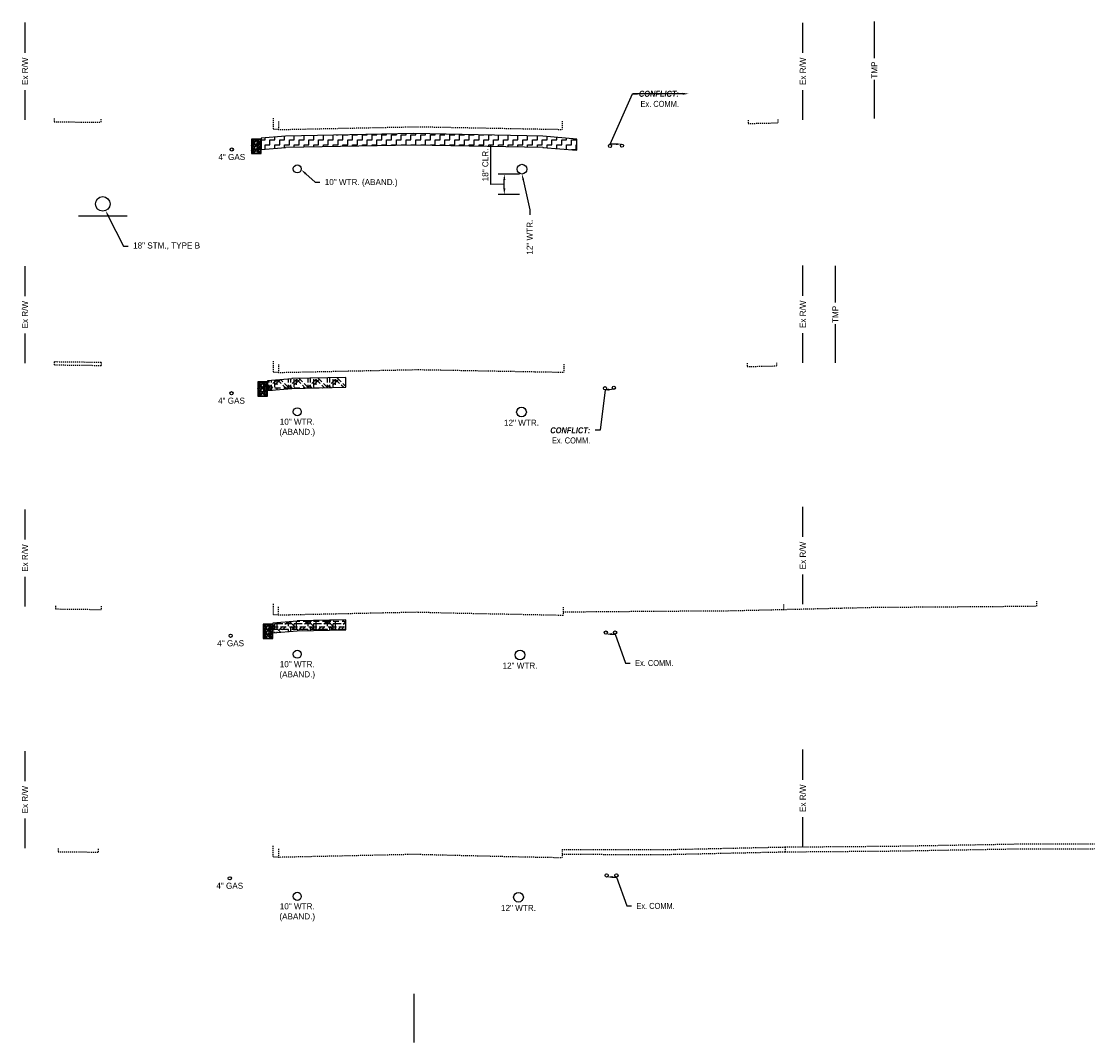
# Model space of a CAD drawing. Header units: feet. Extents: x 161250 to 169758, y 287353 to 289076.
# Tile 8 of 36: x 167286 to 167396, y 287953 to 288058. Entities that reach past the tile are written whole.
import ezdxf
from ezdxf import colors
from ezdxf.entities.mleader import LeaderData, LeaderLine
from ezdxf.math import Vec2, Vec3

# ---------------------------------------------------------------- set-up
doc = ezdxf.new("R2010")
doc.units = ezdxf.units.FT
doc.header["$MEASUREMENT"] = 0
doc.linetypes.add('OhDOT_USTN2', pattern=[0.11, 0.069, -0.041])
doc.layers.add('DR_P_Storm_Sewer', color=1, linetype='Continuous', true_color=0xff0000)
for name, color, linetype in [('DR_P_Text', 1, 'Continuous'), ('PV_P_Curb', 6, 'Continuous'), ('RW_P_Esmt_TMP', 8, 'esmtmppr'), ('RW_X_Fee_RW', 50, 'rowex'), ('SC_Shading1', 247, 'Continuous'), ('UT_X_Gas', 52, 'gasex'), ('UT_X_Gas_Text', 56, 'Continuous'), ('UT_X_Telecom', 30, 'teleex'), ('UT_X_Telecom_Text', 36, 'Continuous'), ('UT_X_Water_Text', 142, 'Continuous'), ('XS_P_Curb', 6, 'Continuous'), ('XS_X_Ground_Line', 180, 'OhDOT_USTN2')]:
    doc.layers.add(name, color=color, linetype=linetype)
doc.layers.add('VIEWPORT', color=232, linetype='Continuous', plot=False)
doc.styles.add('Slanted', font='font31.shx', dxfattribs={"height": 0.1})
doc.styles.add('Slanted-Normal', font='font31.shx', dxfattribs={"height": 0.1})
doc.styles.get("Standard").update_dxf_attribs({"font": 'font31.shx'})
doc.styles.add('Straight-Normal', font='font30.shx', dxfattribs={"height": 0.1})
doc.linetypes.add('esmtmppr', pattern='A,1.95,-0.05,["TMP",Slanted,S=1,R=0,X=0,Y=-0.06],-0.35,1.95', length=4.3)
doc.linetypes.add('gasex', pattern='A,0.15,-0.2,0.15,-0.2,0.15,-0.1,["G",Straight-Normal,S=1,R=0,X=0,Y=-0.06],-0.15,0.15,-0.2,0.15,-0.2', length=1.8)
doc.linetypes.add('rowex', pattern='A,0.75,-0.05,["Ex R/W",Straight-Normal,S=1,R=0,X=0,Y=-0.06],-0.7,0.75,-0.3,0.75,-0.3,0.75,-0.3,0.75,-0.3', length=5.7)
doc.linetypes.add('teleex', pattern='A,0.15,-0.2,0.15,-0.2,0.15,-0.1,["T",Straight-Normal,S=1,R=0,X=0,Y=-0.06],-0.25,0.15,-0.2,0.15,-0.2', length=1.9)
doc.dimstyles.new('COEC', dxfattribs={"dimscale": 13.9, "dimtxt": 0.18, "dimasz": 0.18, "dimexe": 0.18, "dimexo": 0.0625, "dimgap": 0.09, "dimtad": 1, "dimzin": 0, "dimdsep": 46, "dimtxsty": 'Standard', "dimcen": 0.09, "dimclrd": 256, "dimclre": 256, "dimclrt": 256, "dimaunit": 1, "dimadec": 4, "dimazin": 0, "dimtfac": 1, "dimtofl": 0, "dimtmove": 0, "dimatfit": 3, "dimfxl": 1, "dimtolj": 1, "dimtzin": 0, "dimlwd": -1, "dimlwe": -1, "dimarcsym": 0})
pattern_1 = [(0, (-0.3431, 0), (0, 2), [0.58578, -0.34314, 0.82842, -0.24264]), (0, (-0.3431, -0.2426), (0, 2), [0.82842, -0.34314, 0.58578, -0.24264]), (0, (0.2426, 1.1716), (0, 2), [0.82842, -0.34314, 0.58578, -0.24264]), (0, (0.2426, 1.4142), (0, 2), [0.58578, -0.34314, 0.82842, -0.24264]), (90, (0, 0), (-2, 1e-16), [0.58578, -0.34314, 0.82842, -0.24264]), (90, (0.2426, 0), (-2, 1e-16), [0.82842, -0.34314, 0.58578, -0.24264]), (90, (1.4142, 0.3431), (-2, 1e-16), [0.82842, -0.24264, 0.58578, -0.34314]), (90, (1.6569, 0.5858), (-2, 1e-16), [0.58578, -0.24264, 0.82842, -0.34314]), (135, (0.657, -0.4142), (-1.999994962, -1.999994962), [0.58578, -0.34314, 0.48528, -0.34314, 0.82842, -0.24264]), (135, (0.8284, -0.2426), (-1.999994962, -1.999994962), [0.82842, -0.34314, 0.48528, -0.34314, 0.58578, -0.24264]), (135, (2, 0.2426), (-1.999994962, -1.999994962), [0.48528, -0.34314, 0.82842, -0.24264, 0.58578, -0.34314]), (135, (2, 0.5858), (-1.999994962, -1.999994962), [0.48528, -0.34314, 0.58578, -0.24264, 0.82842, -0.34314]), (45, (0.8284, -0.5858), (-1.999994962, 1.999994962), [0.48528, -0.34314, 0.58578, -0.24264, 0.82842, -0.34314]), (45, (0.4853, -0.5858), (-1.999994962, 1.999994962), [0.48528, -0.34314, 0.82842, -0.24264, 0.58578, -0.34314]), (45, (-0.5858, 0), (-1.999994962, 1.999994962), [0.58578, -0.24264, 0.82842, -0.34314, 0.48528, -0.34314]), (45, (-0.929, 0), (-1.999994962, 1.999994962), [0.82842, -0.24264, 0.58578, -0.34314, 0.48528, -0.34314])]

# ---------------------------------------------------------------- blocks, each defined once
blk = doc.blocks.new('*D1519')
at = {"layer": 'Defpoints', "color": 0, "transparency": 16777216}
for p in [(167335.6, 288041.98), (167337.42, 288041.98), (167337.42, 288039.88)]:
    blk.add_point(p, dxfattribs=at)
at = {"layer": 'UT_X_Water_Text', "transparency": 16777216}
for p, q in [((167334.21, 288040.91), (167334.21, 288044.93)), ((167337.17, 288041.98), (167334.98, 288041.98)), ((167335.6, 288040.93), (167334.21, 288040.91)), ((167335.6, 288040.51), (167335.6, 288041.36)), ((167337.17, 288039.88), (167334.98, 288039.88))]:
    blk.add_line(p, q, dxfattribs=at)
for points in [[(167335.5, 288041.36), (167335.71, 288041.36), (167335.6, 288041.98)], [(167335.5, 288040.51), (167335.71, 288040.51), (167335.6, 288039.88)]]:
    blk.add_solid(points, dxfattribs=at)
at = {"layer": 'UT_X_Water_Text', "transparency": 16777216, "insert": (167333.65, 288042.92), "char_height": 0.625, "attachment_point": 5, "rotation": 90}
blk.add_mtext('\\A1;18" CLR.', dxfattribs=at)

msp = doc.modelspace()

# ---------------------------------------------------------------- hatches: boundary and pattern name
at = {"layer": 'SC_Shading1'}
h = msp.add_hatch(dxfattribs=at)
h.set_pattern_fill('ZIGZAG', color=256, scale=4)
h.set_pattern_definition([(0, (0, 0), (0.5, 0.5), [0.5, -0.5]), (90, (0.5, 0), (-0.5, 0.5), [0.5, -0.5])])
h.paths.add_polyline_path([(167310.586, 288044.508), (167313.086, 288044.716), (167313.086, 288044.736), (167326.305, 288045.001), (167339.555, 288044.736), (167339.555, 288044.716), (167343.055, 288044.424), (167343.055, 288045.584), (167339.555, 288045.876), (167339.555, 288045.896), (167326.305, 288046.161), (167313.086, 288045.896), (167313.086, 288045.876), (167310.586, 288045.668)])
h = msp.add_hatch(dxfattribs=at)
h.set_pattern_fill('GRAVEL', color=256, scale=0.5)
h.set_pattern_definition([(228.012787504, (-261.730826, -174.558186), (-4, -4.5), [0.067268, -6.6595440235]), (184.969740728, (-261.775826, -174.608186), (6, 0.5), [0.115434, -11.4279623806]), (132.510447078, (-261.890826, -174.618186), (5, -5.5), [0.081394, -8.05801629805]), (267.273689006, (-262.085826, -174.743186), (0.5, 10), [0.105119, -10.4067790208]), (292.833654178, (-262.090826, -174.848186), (-2.5, 6), [0.1030775, -10.20468656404]), (357.273689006, (-262.050826, -174.943186), (-10, 0.5), [0.105119, -10.4067790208]), (37.694240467, (-261.945826, -174.948186), (-6.5, -5), [0.1390145, -13.76242427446]), (72.255328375, (-261.835826, -174.863186), (3.5, 11), [0.131244, -12.9931607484]), (121.429565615, (-261.795826, -174.738186), (-4, 6.5), [0.105475, -10.4420365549]), (175.236358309, (-261.850826, -174.648186), (5.5, -0.5), [0.120416, -5.9003812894]), (222.397437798, (-261.970826, -174.638186), (-6, -5.5), [0.155724, -15.4166875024]), (138.814074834, (-261.590826, -174.748186), (-3.5, 3), [0.0531505, -5.2619224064]), (171.46923439, (-261.630826, -174.713186), (6.5, -1), [0.1011185, -10.0107557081]), (225, (-261.73083, -174.6982), (-6e-17, -0.5), [0.0707105, -0.6363962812]), (203.198590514, (-261.765826, -174.638186), (2.5, 1), [0.038079, -3.7698075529]), (291.801409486, (-261.80083, -174.65319), (-0.5, 1.5), [0.0538515, -2.6387309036]), (30.963756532, (-261.78083, -174.703186), (1.5, 1), [0.0874645, -2.8280114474]), (161.565051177, (-261.70583, -174.65819), (1, -0.5), [0.0632455, -1.5178933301]), (16.389540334, (-262.090826, -174.653186), (5, 1.5), [0.0886, -8.7714225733]), (70.346175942, (-262.005826, -174.628186), (-2.0000000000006, -5.5000000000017), [0.0743305, -7.35870387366]), (293.198590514, (-261.705826, -174.558186), (-1, 2.5), [0.0761575, -3.7317290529]), (343.610459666, (-261.675826, -174.628186), (-5, 1.5), [0.0886, -8.7714225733]), (339.44395478, (-262.090826, -174.963186), (-2.5, 1), [0.08544, -4.18656187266]), (294.775140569, (-262.010826, -174.993186), (-2.5, 5.5), [0.071589, -7.08732153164]), (66.801409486, (-261.700826, -175.058186), (1, 2.5), [0.0761575, -3.7317290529]), (17.354024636, (-261.670826, -174.988186), (-6.5, -2), [0.0838155, -8.2977118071]), (69.44395478, (-261.945826, -175.058186), (-1, -2.5), [0.04272, -4.22928187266]), (101.309932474, (-261.73083, -175.05819), (-0.5, 2), [0.025495, -2.5240147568]), (165.96375653, (-261.73583, -175.03319), (1.5, -0.5), [0.1030775, -1.9584753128]), (186.009005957, (-261.835826, -175.008186), (5, 0.5), [0.095525, -9.4569615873]), (303.690067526, (-261.78083, -174.74819), (-0.5, 1), [0.072111, -1.7306646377]), (353.157226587, (-261.740826, -174.808186), (8.5, -1), [0.125897, -12.463781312]), (60.945395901, (-261.615826, -174.823186), (-2, -3.5), [0.051478, -5.0963370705]), (90, (-261.59083, -174.7782), (-0.5, 0.5), [0.03, -0.47]), (120.256437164, (-261.845826, -174.993186), (2, -3.5), [0.069462, -6.8767599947]), (48.012787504, (-261.880826, -174.933186), (4, 4.5), [0.134536, -6.5922760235]), (0, (-261.79083, -174.8332), (0.5, 0.5), [0.13, -0.37]), (325.304846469, (-261.660826, -174.833186), (5, -3.5), [0.079057, -7.8266371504]), (254.0546041, (-261.595826, -174.878186), (-0.5, -2), [0.072801, -3.56725394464]), (207.645975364, (-261.615826, -174.948186), (-9.5, -5), [0.1185325, -11.7347370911]), (175.42607874, (-261.720826, -175.003186), (-6.5, 0.5), [0.1253995, -12.414536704])])
edge = h.paths.add_edge_path()
edge.add_arc((167310.086, 288044.251), 0.166, 0, 360)
h.paths.add_polyline_path([(167309.586, 288044.085), (167310.086, 288044.085), (167310.586, 288044.085), (167310.586, 288045.585), (167309.586, 288045.585)])
h = msp.add_hatch(dxfattribs=at)
h.set_pattern_fill('GRAVEL', color=256, scale=0.5)
h.set_pattern_definition([(228.012787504, (-261.071875, -199.51918), (-4, -4.5), [0.067268, -6.6595440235]), (184.969740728, (-261.116875, -199.56918), (6, 0.5), [0.115434, -11.4279623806]), (132.510447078, (-261.231875, -199.57918), (5, -5.5), [0.081394, -8.05801629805]), (267.273689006, (-261.426875, -199.70418), (0.5, 10), [0.105119, -10.4067790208]), (292.833654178, (-261.431875, -199.80918), (-2.5, 6), [0.1030775, -10.20468656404]), (357.273689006, (-261.391875, -199.90418), (-10, 0.5), [0.105119, -10.4067790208]), (37.694240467, (-261.286875, -199.90918), (-6.5, -5), [0.1390145, -13.76242427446]), (72.255328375, (-261.176875, -199.82418), (3.5, 11), [0.131244, -12.9931607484]), (121.429565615, (-261.136875, -199.69918), (-4, 6.5), [0.105475, -10.4420365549]), (175.236358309, (-261.191875, -199.60918), (5.5, -0.5), [0.120416, -5.9003812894]), (222.397437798, (-261.311875, -199.59918), (-6, -5.5), [0.155724, -15.4166875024]), (138.814074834, (-260.931875, -199.70918), (-3.5, 3), [0.0531505, -5.2619224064]), (171.46923439, (-260.971875, -199.67418), (6.5, -1), [0.1011185, -10.0107557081]), (225, (-261.07187, -199.65918), (-6e-17, -0.5), [0.0707105, -0.6363962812]), (203.198590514, (-261.106875, -199.59918), (2.5, 1), [0.038079, -3.7698075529]), (291.801409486, (-261.141875, -199.61418), (-0.5, 1.5), [0.0538515, -2.6387309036]), (30.963756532, (-261.121875, -199.66418), (1.5, 1), [0.0874645, -2.8280114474]), (161.565051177, (-261.04687, -199.61918), (1, -0.5), [0.0632455, -1.5178933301]), (16.389540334, (-261.431875, -199.61418), (5, 1.5), [0.0886, -8.7714225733]), (70.346175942, (-261.346875, -199.58918), (-2.0000000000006, -5.5000000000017), [0.0743305, -7.35870387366]), (293.198590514, (-261.046875, -199.51918), (-1, 2.5), [0.0761575, -3.7317290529]), (343.610459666, (-261.016875, -199.58918), (-5, 1.5), [0.0886, -8.7714225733]), (339.44395478, (-261.431875, -199.92418), (-2.5, 1), [0.08544, -4.18656187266]), (294.775140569, (-261.351875, -199.95418), (-2.5, 5.5), [0.071589, -7.08732153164]), (66.801409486, (-261.041875, -200.01918), (1, 2.5), [0.0761575, -3.7317290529]), (17.354024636, (-261.011875, -199.94918), (-6.5, -2), [0.0838155, -8.2977118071]), (69.44395478, (-261.286875, -200.01918), (-1, -2.5), [0.04272, -4.22928187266]), (101.309932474, (-261.07187, -200.01918), (-0.5, 2), [0.025495, -2.5240147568]), (165.96375653, (-261.07687, -199.99418), (1.5, -0.5), [0.1030775, -1.9584753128]), (186.009005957, (-261.176875, -199.96918), (5, 0.5), [0.095525, -9.4569615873]), (303.690067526, (-261.12187, -199.70918), (-0.5, 1), [0.072111, -1.7306646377]), (353.157226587, (-261.081875, -199.76918), (8.5, -1), [0.125897, -12.463781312]), (60.945395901, (-260.956875, -199.78418), (-2, -3.5), [0.051478, -5.0963370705]), (90, (-260.93187, -199.7392), (-0.5, 0.5), [0.03, -0.47]), (120.256437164, (-261.186875, -199.95418), (2, -3.5), [0.069462, -6.8767599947]), (48.012787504, (-261.221875, -199.89418), (4, 4.5), [0.134536, -6.5922760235]), (0, (-261.13187, -199.7942), (0.5, 0.5), [0.13, -0.37]), (325.304846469, (-261.001875, -199.79418), (5, -3.5), [0.079057, -7.8266371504]), (254.0546041, (-260.936875, -199.83918), (-0.5, -2), [0.072801, -3.56725394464]), (207.645975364, (-260.956875, -199.90918), (-9.5, -5), [0.1185325, -11.7347370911]), (175.42607874, (-261.061875, -199.96418), (-6.5, 0.5), [0.1253995, -12.414536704])])
edge = h.paths.add_edge_path()
edge.add_arc((167310.745, 288019.29), 0.166, 0, 360)
h.paths.add_polyline_path([(167310.245, 288019.124), (167310.745, 288019.124), (167311.245, 288019.124), (167311.245, 288020.624), (167310.245, 288020.624)])
h = msp.add_hatch(dxfattribs=at)
h.set_pattern_fill('WICKER', color=256, scale=2)
h.set_pattern_definition(pattern_1)
h.paths.add_polyline_path([(167319.305, 288020.051), (167319.305, 288021.051), (167313.745, 288020.935), (167313.745, 288020.915), (167311.245, 288020.707), (167311.245, 288019.707), (167313.745, 288019.915), (167313.745, 288019.935)])
h = msp.add_hatch(dxfattribs=at)
h.set_pattern_fill('GRAVEL', color=256, scale=0.5)
h.set_pattern_definition([(228.012787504, (-260.512157, -224.447142), (-4, -4.5), [0.067268, -6.6595440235]), (184.969740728, (-260.557157, -224.497142), (6, 0.5), [0.115434, -11.4279623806]), (132.510447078, (-260.672157, -224.507142), (5, -5.5), [0.081394, -8.05801629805]), (267.273689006, (-260.867157, -224.632142), (0.5, 10), [0.105119, -10.4067790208]), (292.833654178, (-260.872157, -224.737142), (-2.5, 6), [0.1030775, -10.20468656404]), (357.273689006, (-260.832157, -224.832142), (-10, 0.5), [0.105119, -10.4067790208]), (37.694240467, (-260.727157, -224.837142), (-6.5, -5), [0.1390145, -13.76242427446]), (72.255328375, (-260.617157, -224.752142), (3.5, 11), [0.131244, -12.9931607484]), (121.429565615, (-260.577157, -224.627142), (-4, 6.5), [0.105475, -10.4420365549]), (175.236358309, (-260.632157, -224.537142), (5.5, -0.5), [0.120416, -5.9003812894]), (222.397437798, (-260.752157, -224.527142), (-6, -5.5), [0.155724, -15.4166875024]), (138.814074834, (-260.372157, -224.637142), (-3.5, 3), [0.0531505, -5.2619224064]), (171.46923439, (-260.412157, -224.602142), (6.5, -1), [0.1011185, -10.0107557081]), (225, (-260.51216, -224.58714), (-6e-17, -0.5), [0.0707105, -0.6363962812]), (203.198590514, (-260.54716, -224.52714), (2.5, 1), [0.038079, -3.7698075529]), (291.801409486, (-260.58216, -224.54214), (-0.5, 1.5), [0.0538515, -2.6387309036]), (30.963756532, (-260.56216, -224.59214), (1.5, 1), [0.0874645, -2.8280114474]), (161.565051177, (-260.48716, -224.54714), (1, -0.5), [0.0632455, -1.5178933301]), (16.389540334, (-260.872157, -224.542142), (5, 1.5), [0.0886, -8.7714225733]), (70.346175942, (-260.787157, -224.517142), (-2.0000000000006, -5.5000000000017), [0.0743305, -7.35870387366]), (293.198590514, (-260.48716, -224.44714), (-1, 2.5), [0.0761575, -3.7317290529]), (343.610459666, (-260.457157, -224.517142), (-5, 1.5), [0.0886, -8.7714225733]), (339.44395478, (-260.87216, -224.85214), (-2.5, 1), [0.08544, -4.18656187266]), (294.775140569, (-260.792157, -224.882142), (-2.5, 5.5), [0.071589, -7.08732153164]), (66.801409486, (-260.48216, -224.94714), (1, 2.5), [0.0761575, -3.7317290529]), (17.354024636, (-260.452157, -224.877142), (-6.5, -2), [0.0838155, -8.2977118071]), (69.44395478, (-260.72716, -224.94714), (-1, -2.5), [0.04272, -4.22928187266]), (101.309932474, (-260.51216, -224.94714), (-0.5, 2), [0.025495, -2.5240147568]), (165.96375653, (-260.51716, -224.92214), (1.5, -0.5), [0.1030775, -1.9584753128]), (186.009005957, (-260.617157, -224.897142), (5, 0.5), [0.095525, -9.4569615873]), (303.690067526, (-260.56216, -224.63714), (-0.5, 1), [0.072111, -1.7306646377]), (353.157226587, (-260.522157, -224.697142), (8.5, -1), [0.125897, -12.463781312]), (60.945395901, (-260.397157, -224.71214), (-2, -3.5), [0.051478, -5.0963370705]), (90, (-260.37216, -224.66714), (-0.5, 0.5), [0.03, -0.47]), (120.256437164, (-260.627157, -224.882142), (2, -3.5), [0.069462, -6.8767599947]), (48.012787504, (-260.662157, -224.822142), (4, 4.5), [0.134536, -6.5922760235]), (0, (-260.57216, -224.72214), (0.5, 0.5), [0.13, -0.37]), (325.304846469, (-260.442157, -224.722142), (5, -3.5), [0.079057, -7.8266371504]), (254.0546041, (-260.37716, -224.76714), (-0.5, -2), [0.072801, -3.56725394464]), (207.645975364, (-260.397157, -224.837142), (-9.5, -5), [0.1185325, -11.7347370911]), (175.42607874, (-260.502157, -224.892142), (-6.5, 0.5), [0.1253995, -12.414536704])])
edge = h.paths.add_edge_path()
edge.add_arc((167311.305, 287994.362), 0.166, 0, 360)
h.paths.add_polyline_path([(167310.805, 287994.196), (167311.305, 287994.196), (167311.805, 287994.196), (167311.805, 287995.696), (167310.805, 287995.696)])
h = msp.add_hatch(dxfattribs=at)
h.set_pattern_fill('WICKER', color=256, scale=2)
h.set_pattern_definition(pattern_1)
h.paths.add_polyline_path([(167311.805, 287994.779), (167314.305, 287994.987), (167314.305, 287995.007), (167319.305, 287995.112), (167319.305, 287996.112), (167314.305, 287996.007), (167314.305, 287995.987), (167311.805, 287995.779)])

# ---------------------------------------------------------------- linework, layer by layer
at = {"layer": 'DR_P_Storm_Sewer', "flags": 128}
msp.add_lwpolyline([(167296.805, 288037.66), (167291.805, 288037.66)], dxfattribs=at)
at = {"layer": 'DR_P_Storm_Sewer'}
for centre, radius in [((167310.086, 288044.251), 0.166), ((167294.305, 288038.91), 0.75), ((167310.745, 288019.29), 0.166), ((167311.305, 287994.362), 0.166)]:
    msp.add_circle(centre, radius, dxfattribs=at)
at = {"layer": 'PV_P_Curb', "flags": 128}
for points in [[(167310.586, 288044.508), (167313.086, 288044.716), (167313.086, 288044.736), (167326.305, 288045.001), (167339.555, 288044.736), (167339.555, 288044.716), (167343.055, 288044.424), (167343.055, 288045.584), (167339.555, 288045.876), (167339.555, 288045.896), (167326.305, 288046.161), (167313.086, 288045.896), (167313.086, 288045.876), (167310.586, 288045.668)], [(167319.305, 288020.051), (167319.305, 288021.051), (167313.745, 288020.935), (167313.745, 288020.915), (167311.245, 288020.707), (167311.245, 288019.707), (167313.745, 288019.915), (167313.745, 288019.935)], [(167311.805, 287994.779), (167314.305, 287994.987), (167314.305, 287995.007), (167319.305, 287995.112), (167319.305, 287996.112), (167314.305, 287996.007), (167314.305, 287995.987), (167311.805, 287995.779)]]:
    msp.add_lwpolyline(points, close=True, dxfattribs=at)
at = {"layer": 'RW_P_Esmt_TMP', "flags": 128}
for points in [[(167373.659, 288053.891), (167373.659, 288057.68)], [(167373.659, 288047.68), (167373.659, 288051.687)], [(167369.651, 288028.76), (167369.651, 288032.548)], [(167369.651, 288022.548), (167369.651, 288026.556)]]:
    msp.add_lwpolyline(points, dxfattribs=at)
at = {"layer": 'RW_X_Fee_RW', "linetype": 'Continuous', "flags": 128}
for points in [[(167286.305, 288054.461), (167286.305, 288057.557)], [(167366.305, 288054.458), (167366.305, 288057.553)], [(167286.305, 288047.557), (167286.305, 288050.612)], [(167366.305, 288047.553), (167366.305, 288050.608)], [(167286.305, 288029.418), (167286.305, 288032.514)], [(167366.305, 288029.464), (167366.305, 288032.56)], [(167286.305, 288022.514), (167286.305, 288025.569)], [(167366.305, 288022.56), (167366.305, 288025.615)], [(167286.305, 288004.385), (167286.305, 288007.481)], [(167366.305, 288004.648), (167366.305, 288007.744)], [(167366.305, 287997.744), (167366.305, 288000.799)], [(167286.305, 287997.481), (167286.305, 288000.536)], [(167286.305, 287979.531), (167286.305, 287982.627)], [(167366.305, 287979.679), (167366.305, 287982.775)], [(167286.305, 287972.627), (167286.305, 287975.682)], [(167366.305, 287972.775), (167366.305, 287975.83)]]:
    msp.add_lwpolyline(points, dxfattribs=at)
at = {"layer": 'UT_X_Gas'}
for centre in [(167307.571, 288044.509), (167307.543, 288019.438), (167307.455, 287994.489), (167307.363, 287969.54)]:
    msp.add_circle(centre, 0.166, dxfattribs=at)
at = {"layer": 'UT_X_Telecom'}
for centre in [(167346.475, 288044.874), (167347.701, 288044.907), (167345.957, 288019.95), (167346.863, 288020.002), (167346.04, 287994.818), (167346.993, 287994.824), (167346.127, 287969.838), (167347.129, 287969.836)]:
    msp.add_circle(centre, 0.166, dxfattribs=at)
at = {"layer": 'UT_X_Water_Text'}
for centre, radius in [((167314.305, 288042.514), 0.417), ((167337.419, 288042.484), 0.5), ((167314.305, 288017.528), 0.417), ((167337.369, 288017.505), 0.5), ((167314.305, 287992.589), 0.417), ((167337.217, 287992.518), 0.5), ((167314.305, 287967.682), 0.417), ((167337.06, 287967.592), 0.5)]:
    msp.add_circle(centre, radius, dxfattribs=at)
at = {"layer": 'VIEWPORT', "flags": 128}
msp.add_lwpolyline([(167326.305, 287957.643), (167326.305, 287952.643)], dxfattribs=at)
at = {"layer": 'XS_P_Curb', "flags": 128}
for points in [[(167309.586, 288044.085), (167310.586, 288044.085), (167310.586, 288045.585), (167309.586, 288045.585)], [(167310.245, 288019.124), (167311.245, 288019.124), (167311.245, 288020.624), (167310.245, 288020.624)], [(167310.805, 287994.196), (167311.805, 287994.196), (167311.805, 287995.696), (167310.805, 287995.696)]]:
    msp.add_lwpolyline(points, close=True, dxfattribs=at)
at = {"layer": 'XS_X_Ground_Line', "flags": 128}
for points in [[(167289.296, 288047.696), (167289.296, 288047.363)], [(167289.296, 288047.363), (167294.096, 288047.304)], [(167294.096, 288047.637), (167294.096, 288047.304)], [(167311.838, 288047.728), (167311.838, 288046.556)], [(167312.362, 288047.389), (167312.362, 288046.556)], [(167341.555, 288047.409), (167341.555, 288046.576)], [(167360.69, 288047.516), (167360.69, 288047.183)], [(167360.69, 288047.183), (167363.717, 288047.249)], [(167363.717, 288047.582), (167363.717, 288047.249)], [(167312.362, 288046.556), (167311.838, 288046.556)], [(167312.362, 288046.556), (167316.889, 288046.652), (167326.664, 288046.853), (167340.068, 288046.601), (167341.555, 288046.576)], [(167311.835, 288022.735), (167311.835, 288021.57)], [(167289.319, 288022.653), (167289.319, 288022.32)], [(167294.13, 288022.595), (167289.319, 288022.653)], [(167294.13, 288022.261), (167289.319, 288022.32)], [(167294.13, 288022.595), (167294.13, 288022.261)], [(167312.36, 288022.404), (167312.36, 288021.57)], [(167312.36, 288021.57), (167313.745, 288021.602), (167320.21, 288021.737), (167326.646, 288021.87), (167341.717, 288021.599)], [(167341.717, 288022.433), (167341.717, 288021.599)], [(167360.572, 288022.512), (167360.572, 288022.179)], [(167360.572, 288022.179), (167363.607, 288022.247)], [(167363.607, 288022.58), (167363.607, 288022.247)], [(167312.36, 288021.57), (167311.835, 288021.57)], [(167289.453, 287997.579), (167289.453, 287997.246)], [(167294.124, 287997.525), (167294.124, 287997.192)], [(167311.82, 287997.778), (167311.82, 287996.63)], [(167312.359, 287997.463), (167312.359, 287996.63)], [(167341.665, 287997.444), (167341.665, 287996.61)], [(167364.331, 287997.697), (167364.331, 287997.197)], [(167364.331, 287997.197), (167373.482, 287997.417), (167381.908, 287997.478), (167390.334, 287997.539)], [(167390.334, 287998.039), (167390.334, 287997.539)], [(167289.453, 287997.246), (167294.124, 287997.192)], [(167312.359, 287996.63), (167311.82, 287996.63)], [(167312.359, 287996.63), (167314.305, 287996.674), (167326.574, 287996.934), (167329.656, 287996.847), (167341.665, 287996.61)], [(167341.665, 287996.944), (167345.709, 287996.982), (167358.944, 287997.071), (167364.331, 287997.197)], [(167364.471, 287972.76), (167375.55, 287972.849), (167388.244, 287973.07), (167396.305, 287973.087)], [(167289.722, 287972.609), (167289.722, 287972.276)], [(167289.722, 287972.276), (167293.836, 287972.231)], [(167293.836, 287972.564), (167293.836, 287972.231)], [(167311.793, 287972.867), (167311.793, 287971.723)], [(167312.367, 287972.556), (167312.367, 287971.723)], [(167312.367, 287971.723), (167317.437, 287971.833), (167324.406, 287971.984), (167326.305, 287972.025), (167330.246, 287971.921), (167337.795, 287971.746), (167341.556, 287971.677)], [(167341.556, 287972.51), (167352.357, 287972.494), (167362.244, 287972.715), (167364.471, 287972.76)], [(167341.556, 287972.51), (167341.556, 287971.677)], [(167341.556, 287972.01), (167352.357, 287971.994), (167362.244, 287972.215), (167364.471, 287972.26)], [(167364.471, 287972.76), (167364.471, 287972.26)], [(167364.471, 287972.26), (167375.55, 287972.349), (167388.244, 287972.57), (167396.305, 287972.587)], [(167312.367, 287971.723), (167311.793, 287971.723)]]:
    msp.add_lwpolyline(points, dxfattribs=at)

# ---------------------------------------------------------------- texts
at = {"layer": 'RW_P_Esmt_TMP', "char_height": 0.625, "attachment_point": 5, "rotation": 90}
for insert in [(167373.659, 288052.68), (167369.651, 288027.548)]:
    msp.add_mtext_dynamic_manual_height_columns('TMP', width=1.87451, gutter_width=10, heights=[0], dxfattribs=dict(at, insert=insert))
at = {"layer": 'RW_X_Fee_RW', "char_height": 0.625, "attachment_point": 5, "rotation": 90}
for insert in [(167286.305, 288052.557), (167366.305, 288052.553), (167286.305, 288027.514), (167366.305, 288027.56), (167366.305, 288002.744), (167286.305, 288002.481), (167286.305, 287977.627), (167366.305, 287977.775)]:
    msp.add_mtext_dynamic_manual_height_columns('Ex R/W', width=9.60773, gutter_width=10, heights=[0], dxfattribs=dict(at, insert=insert))
at = {"layer": 'UT_X_Gas_Text', "char_height": 0.625, "attachment_point": 2}
for insert in [(167307.571, 288044.052), (167307.543, 288018.981), (167307.455, 287994.033), (167307.363, 287969.083)]:
    msp.add_mtext_dynamic_manual_height_columns('4" GAS', width=4.5, gutter_width=10, heights=[0], dxfattribs=dict(at, insert=insert))
at = {"layer": 'UT_X_Water_Text', "char_height": 0.625, "attachment_point": 2}
for s, insert in [('10" WTR.\\P(ABAND.)', (167314.305, 288016.821)), ('12" WTR.', (167337.369, 288016.715)), ('10" WTR.\\P(ABAND.)', (167314.305, 287991.881)), ('12" WTR.', (167337.217, 287991.728)), ('10" WTR.\\P(ABAND.)', (167314.305, 287966.974)), ('12" WTR.', (167337.06, 287966.802))]:
    msp.add_mtext_dynamic_manual_height_columns(s, width=4.5, gutter_width=10, heights=[0], dxfattribs=dict(at, insert=insert))

# ---------------------------------------------------------------- dimensions: what is measured, and where the dimension line sits
at = {"layer": 'UT_X_Water_Text'}
dim = msp.add_linear_dim(base=(167335.603, 288041.984), p1=(167337.419, 288039.883), p2=(167337.419, 288041.984), angle=90, text='18" CLR.', dimstyle='COEC', override={"dimscale": 5, "dimtxt": 0.125, "dimasz": 0.125, "dimexe": 0.125, "dimexo": 0.05, "dimgap": 0.05, "dimtmove": 1}, dxfattribs=at)
dim.commit()
dim.dimension.update_dxf_attribs({"geometry": '*D1519', "text_midpoint": (167334.21, 288041.164), "dimtype": 160})

# ---------------------------------------------------------------- leaders
at = {"layer": 'DR_P_Text'}
ml = msp.add_multileader_mtext('Standard', dxfattribs=at)
ml.set_content('18" STM., TYPE B', color=256, style='Slanted-Normal')
ml.set_leader_properties()
ml.build(insert=Vec2(0, 0))
ml.multileader.update_dxf_attribs({"dogleg_length": 0.1, "arrow_head_size": 0.625, "scale": 5})
ctx = ml.context
ctx.base_point, ctx.scale, ctx.char_height, ctx.arrow_head_size, ctx.landing_gap_size, ctx.plane_origin = Vec3(167296.92, 288034.566), 5, 0.625, 0.625, 0.5, Vec3(167305.47, 288037.516)
notes = []
notes.append((ctx, [(0, (1, 1, 0), (167296.42, 288034.566), (1, 0), 0.5, [(0, [(167294.594, 288038.218)], 0, [])])]))
ctx.mtext.insert, ctx.mtext.flow_direction = Vec3(167297.42, 288034.948), 5
at = {"layer": 'UT_X_Telecom_Text'}
ml = msp.add_multileader_mtext('Standard', dxfattribs=at)
ml.set_content('{\\fArial|b1|i1|c0|p34;\\W0.8;\\C1;CONFLICT:\\Ffont31|c0;\\C256;\\PEx. COMM.}', color=256, style='Slanted-Normal')
ml.set_leader_properties()
ml.build(insert=Vec2(0, 0))
ml.multileader.update_dxf_attribs({"dogleg_length": 0.1, "arrow_head_size": 0.625, "scale": 5})
ctx = ml.context
ctx.base_point, ctx.scale, ctx.char_height, ctx.arrow_head_size, ctx.landing_gap_size, ctx.plane_origin = Vec3(167349.29, 288050.241), 5, 0.625, 0.625, 0.5, Vec3(167346.017, 288037.684)
ctx.text_align_type = 2
notes.append((ctx, [(0, (1, 1, 0), (167348.79, 288050.241), (1, 0), 0.5, [(2, [(167354.556, 288050.241)], 0, []), (1, [(167347.701, 288045.073), (167346.475, 288045.04)], 0, [])])]))
ctx.mtext.insert, ctx.mtext.alignment, ctx.mtext.flow_direction = Vec3(167353.556, 288050.554), 3, 5
ml = msp.add_multileader_mtext('Standard', dxfattribs=at)
ml.set_content('{\\fArial|b1|i1|c0|p34;\\W0.8;\\C1;CONFLICT:\\Ffont31|c0;\\C256;\\PEx. COMM.}', color=256, style='Slanted-Normal')
ml.set_leader_properties()
ml.build(insert=Vec2(0, 0))
ml.multileader.update_dxf_attribs({"dogleg_length": 0.1, "arrow_head_size": 0.625, "scale": 5})
ctx = ml.context
ctx.base_point, ctx.scale, ctx.char_height, ctx.arrow_head_size, ctx.landing_gap_size, ctx.plane_origin = Vec3(167340.179, 288015.623), 5, 0.625, 0.625, 0.5, Vec3(167345.18, 288012.446)
ctx.text_align_type = 2
notes.append((ctx, [(1, (1, 1, 0), (167345.445, 288015.623), (-1, 0), 0.5, [(2, [(167346.863, 288019.836), (167345.957, 288019.784), (167345.445, 288015.623)], 0, [])])]))
ctx.mtext.insert, ctx.mtext.alignment, ctx.mtext.flow_direction = Vec3(167344.445, 288015.935), 3, 5
ml = msp.add_multileader_mtext('Standard', dxfattribs=at)
ml.set_content('{\\W0.8;Ex. COMM.}', color=256, style='Slanted-Normal')
ml.set_leader_properties()
ml.build(insert=Vec2(0, 0))
ml.multileader.update_dxf_attribs({"dogleg_length": 0.1, "arrow_head_size": 0.625, "scale": 5})
ctx = ml.context
ctx.base_point, ctx.scale, ctx.char_height, ctx.arrow_head_size, ctx.landing_gap_size, ctx.plane_origin = Vec3(167348.554, 287991.684), 5, 0.625, 0.625, 0.5, Vec3(167348.982, 287982.843)
notes.append((ctx, [(0, (1, 1, 0), (167348.054, 287991.684), (1, 0), 0.5, [(0, [(167346.04, 287994.652), (167346.993, 287994.658)], 0, [])])]))
ctx.mtext.insert, ctx.mtext.flow_direction = Vec3(167349.054, 287991.997), 5
ml = msp.add_multileader_mtext('Standard', dxfattribs=at)
ml.set_content('{\\W0.8;Ex. COMM.}', color=256, style='Slanted-Normal')
ml.set_leader_properties()
ml.build(insert=Vec2(0, 0))
ml.multileader.update_dxf_attribs({"dogleg_length": 0.1, "arrow_head_size": 0.625, "scale": 5})
ctx = ml.context
ctx.base_point, ctx.scale, ctx.char_height, ctx.arrow_head_size, ctx.landing_gap_size, ctx.plane_origin = Vec3(167348.689, 287966.696), 5, 0.625, 0.625, 0.5, Vec3(167349.117, 287957.854)
notes.append((ctx, [(0, (1, 1, 0), (167348.189, 287966.696), (1, 0), 0.5, [(0, [(167346.127, 287969.672), (167347.129, 287969.67)], 0, [])])]))
ctx.mtext.insert, ctx.mtext.flow_direction = Vec3(167349.189, 287967.009), 5
at = {"layer": 'UT_X_Water_Text'}
ml = msp.add_multileader_mtext('Standard', dxfattribs=at)
ml.set_content('10" WTR. (ABAND.)', color=256, style='Slanted-Normal')
ml.set_leader_properties()
ml.build(insert=Vec2(0, 0))
ml.multileader.update_dxf_attribs({"dogleg_length": 0.1, "arrow_head_size": 0.625, "scale": 5})
ctx = ml.context
ctx.base_point, ctx.scale, ctx.char_height, ctx.arrow_head_size, ctx.landing_gap_size, ctx.plane_origin = Vec3(167316.633, 288041.161), 5, 0.625, 0.625, 0.5, Vec3(167325.589, 288041.728)
notes.append((ctx, [(0, (1, 1, 0), (167316.133, 288041.161), (1, 0), 0.5, [(0, [(167314.713, 288042.43)], 0, [])])]))
ctx.mtext.insert, ctx.mtext.flow_direction = Vec3(167317.133, 288041.474), 5
ml = msp.add_multileader_mtext('Standard', dxfattribs=at)
ml.set_content('12" WTR.', color=256, style='Slanted-Normal')
ml.set_leader_properties()
ml.build(insert=Vec2(0, 0))
ml.multileader.update_dxf_attribs({"dogleg_length": 0.1, "arrow_head_size": 0.625, "scale": 5})
ctx = ml.context
ctx.base_point, ctx.scale, ctx.char_height, ctx.arrow_head_size, ctx.landing_gap_size, ctx.plane_origin, ctx.plane_x_axis, ctx.plane_y_axis = Vec3(167338.21, 288033.166), 5, 0.625, 0.625, 0.5, Vec3(167339.166, 288054.133), Vec3(0, 1), Vec3(-1, 0)
ctx.text_align_type = 2
notes.append((ctx, [(1, (1, 1, 0), (167338.21, 288038.287), (0, -1), 0.5, [(0, [(167337.419, 288041.984)], 0, [])])]))
ctx.mtext.insert, ctx.mtext.text_direction, ctx.mtext.rotation, ctx.mtext.alignment, ctx.mtext.flow_direction = Vec3(167337.898, 288037.287), Vec3(0, 1), 1.5707963, 3, 5
for ctx, leaders in notes:
    for number, flags, end, landing, length, lines in leaders:
        leader = LeaderData()
        leader.index, (leader.has_last_leader_line, leader.has_dogleg_vector, leader.attachment_direction) = number, flags
        leader.last_leader_point, leader.dogleg_vector, leader.dogleg_length = Vec3(end), Vec3(landing), length
        for number, points, colour, breaks in lines:
            line = LeaderLine()
            line.index, line.vertices, line.color, line.breaks = number, Vec3.list(points), colors.encode_raw_color(colour), breaks
            leader.lines.append(line)
        ctx.leaders.append(leader)

doc.saveas('drawing.dxf')
